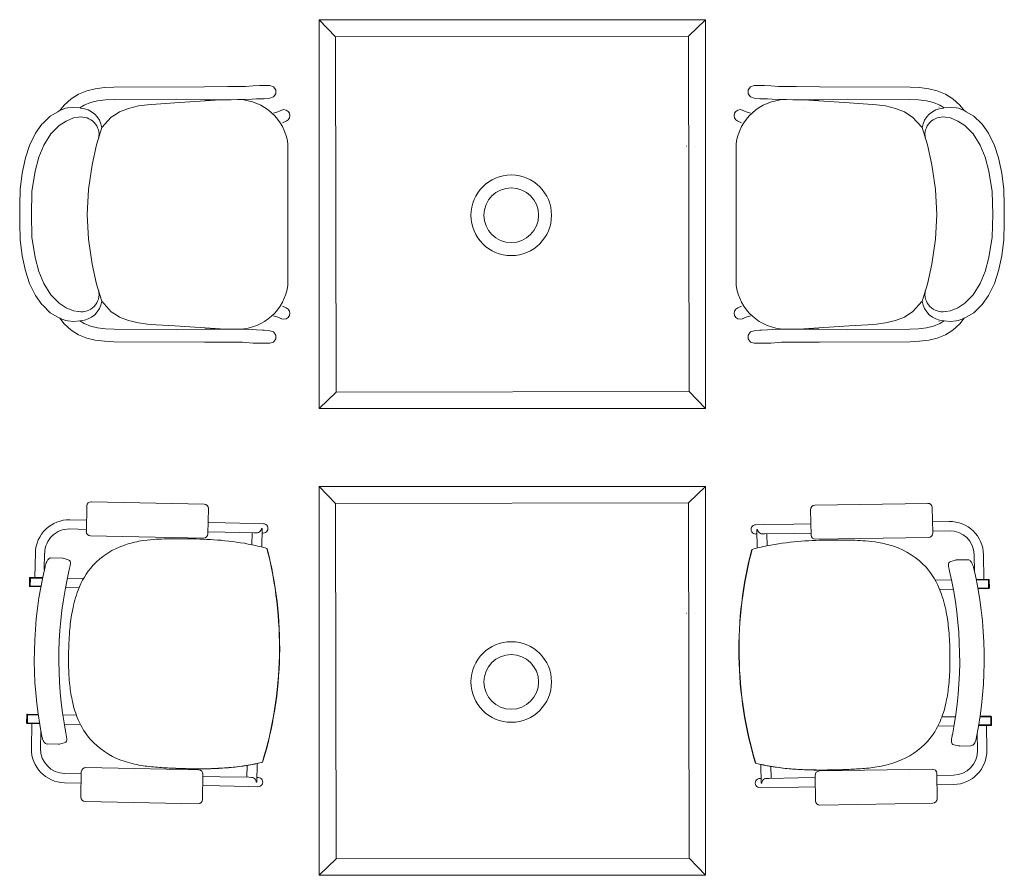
# Model space of a CAD drawing. Header units: millimetres. Extents: x -750 to 72845, y -24282 to 18874.
# Tile 70 of 154: x 51816 to 53744, y 11168 to 12843. Entities that reach past the tile are written whole.
import ezdxf

# ---------------------------------------------------------------- set-up
doc = ezdxf.new("R2010")
doc.units = ezdxf.units.MM
doc.header["$MEASUREMENT"] = 0
doc.layers.add('IRISH HOUSE_HYD AIRPORT_DRAINAGE LAYOUT 1$0$GREY SCALE', color=8, linetype='Continuous')
doc.layers.add('IRISH HOUSE_HYD AIRPORT_DRAINAGE LAYOUT 1$0$GREYSCALE', color=8, linetype='Continuous', lineweight=0)
doc.layers.add('M-MEP-ELPR-EQUIP', color=6, linetype='Continuous', lineweight=20)

# ---------------------------------------------------------------- blocks, each defined once
blk = doc.blocks.new('IRISH HOUSE_HYD AIRPORT_DRAINAGE LAYOUT 1$0$FLOOR PLAN')
at = {"layer": 'IRISH HOUSE_HYD AIRPORT_DRAINAGE LAYOUT 1$0$GREYSCALE', "color": 8, "lineweight": 0}
for p, q in [((2402.4, 12843.4), (2434.5, 12809.9)), ((3159.3, 12843.4), (3125.9, 12811.3)), ((1964.3, 12708.2), (1947.5, 12704.2)), ((1982, 12710.4), (1964.3, 12708.2)), ((2000.7, 12711.4), (1982, 12710.4)), ((2178.3, 12712.2), (2000.7, 12711.4)), ((2223.8, 12712.3), (2178.3, 12712.2)), ((2242.3, 12712.4), (2223.8, 12712.3)), ((2252.8, 12712.5), (2242.3, 12712.4)), ((2258.1, 12712.8), (2252.8, 12712.5)), ((2273.5, 12714.1), (2258.1, 12712.8)), ((2286, 12714.4), (2273.5, 12714.1)), ((2305.6, 12714.4), (2286, 12714.4)), ((2305.8, 12714.4), (2305.6, 12714.4)), ((2306, 12714.4), (2305.8, 12714.4)), ((2313.2, 12712.1), (2306, 12714.4)), ((2317.6, 12706), (2313.2, 12712.1)), ((2317.6, 12698.4), (2317.6, 12706)), ((3242.8, 12706), (3247.2, 12712.1)), ((3242.8, 12698.4), (3242.8, 12706)), ((3247.2, 12712.1), (3254.3, 12714.4)), ((3254.3, 12714.4), (3254.6, 12714.4)), ((3254.6, 12714.4), (3254.8, 12714.4)), ((3254.8, 12714.4), (3274.4, 12714.4)), ((3274.4, 12714.4), (3286.9, 12714.1)), ((3286.9, 12714.1), (3302.3, 12712.8)), ((3302.3, 12712.8), (3307.6, 12712.5)), ((3307.6, 12712.5), (3318.1, 12712.4)), ((3318.1, 12712.4), (3336.6, 12712.3)), ((3336.6, 12712.3), (3382, 12712.2)), ((3382, 12712.2), (3559.7, 12711.4)), ((3559.7, 12711.4), (3578.4, 12710.4)), ((3578.4, 12710.4), (3596.1, 12708.2)), ((3596.1, 12708.2), (3612.9, 12704.2)), ((1916.8, 12688.5), (1903.1, 12676.1)), ((1931.6, 12697.7), (1916.8, 12688.5)), ((1947.5, 12704.2), (1931.6, 12697.7)), ((1968.7, 12684.2), (1984.2, 12686.2)), ((1984.2, 12686.2), (2001.5, 12687.1)), ((2001.5, 12687.1), (2123.6, 12687.6)), ((2119.9, 12680.6), (2208.8, 12686.3)), ((2178.4, 12686.7), (2123.6, 12687.6)), ((2223.9, 12686.8), (2178.4, 12686.7)), ((2208.8, 12686.3), (2226.7, 12686.8)), ((2242.4, 12686.9), (2223.9, 12686.8)), ((2226.7, 12686.8), (2227.2, 12686.8)), ((2227.2, 12686.8), (2230.1, 12686.7)), ((2252.9, 12687), (2242.4, 12686.9)), ((2257.7, 12687), (2252.9, 12687)), ((2271.1, 12687.7), (2257.7, 12687)), ((2279.7, 12688.4), (2271.1, 12687.7)), ((2291.9, 12688.6), (2279.7, 12688.4)), ((2294.9, 12688.7), (2291.9, 12688.6)), ((2306, 12690), (2294.9, 12688.7)), ((2306, 12690), (2313.2, 12692.3)), ((2313.2, 12692.3), (2317.6, 12698.4)), ((3247.2, 12692.3), (3242.8, 12698.4)), ((3254.3, 12690), (3247.2, 12692.3)), ((3254.3, 12690), (3265.5, 12688.7)), ((3265.5, 12688.7), (3268.5, 12688.6)), ((3268.5, 12688.6), (3280.7, 12688.4)), ((3280.7, 12688.4), (3289.3, 12687.7)), ((3289.3, 12687.7), (3302.7, 12687)), ((3302.7, 12687), (3307.5, 12687)), ((3307.5, 12687), (3318, 12686.9)), ((3318, 12686.9), (3336.5, 12686.8)), ((3333.2, 12686.8), (3330.3, 12686.7)), ((3333.6, 12686.8), (3333.2, 12686.8)), ((3351.5, 12686.3), (3333.6, 12686.8)), ((3336.5, 12686.8), (3381.9, 12686.7)), ((3440.5, 12680.6), (3351.5, 12686.3)), ((3381.9, 12686.7), (3436.8, 12687.6)), ((3558.9, 12687.1), (3436.8, 12687.6)), ((3576.2, 12686.2), (3558.9, 12687.1)), ((3591.7, 12684.2), (3576.2, 12686.2)), ((3612.9, 12704.2), (3628.8, 12697.7)), ((3628.8, 12697.7), (3643.6, 12688.5)), ((3643.6, 12688.5), (3657.2, 12676.1)), ((1903.1, 12676.1), (1894.7, 12665.3)), ((1894.7, 12665.3), (1906, 12669.9)), ((1906, 12669.9), (1910.4, 12670.5)), ((1910.4, 12670.5), (1921.6, 12671.6)), ((1933.9, 12670.6), (1921.6, 12671.6)), ((1933.9, 12670.6), (1942.6, 12676)), ((1935.5, 12670.5), (1933.9, 12670.6)), ((1942.6, 12676), (1954.9, 12681)), ((1944.2, 12672), (1944.1, 12672)), ((1954.9, 12681), (1968.7, 12684.2)), ((2029.1, 12669.8), (2011.9, 12663)), ((2029.1, 12669.8), (2049.1, 12674.5)), ((2049.1, 12674.5), (2066.4, 12676.9)), ((2066.4, 12676.9), (2083.7, 12678.3)), ((2083.7, 12678.3), (2119.9, 12680.6)), ((2209.5, 12672.2), (2209.4, 12672.2)), ((2329.2, 12666.4), (2333.6, 12667.3)), ((2333.6, 12667.3), (2338, 12666.4)), ((3226.8, 12667.3), (3222.4, 12666.4)), ((3231.2, 12666.4), (3226.8, 12667.3)), ((3350.9, 12672.2), (3350.9, 12672.2)), ((3476.7, 12678.3), (3440.5, 12680.6)), ((3494, 12676.9), (3476.7, 12678.3)), ((3511.3, 12674.5), (3494, 12676.9)), ((3531.3, 12669.8), (3511.3, 12674.5)), ((3531.3, 12669.8), (3548.5, 12663)), ((3605.5, 12681), (3591.7, 12684.2)), ((3617.8, 12676), (3605.5, 12681)), ((3616.2, 12672), (3616.3, 12672)), ((3626.5, 12670.6), (3617.8, 12676)), ((3624.9, 12670.5), (3626.5, 12670.6)), ((3626.5, 12670.6), (3638.8, 12671.6)), ((3649.9, 12670.5), (3638.8, 12671.6)), ((3654.3, 12669.9), (3649.9, 12670.5)), ((3665.7, 12665.3), (3654.3, 12669.9)), ((3657.2, 12676.1), (3665.7, 12665.3)), ((1861.2, 12640), (1875.7, 12654.5)), ((1875.7, 12654.5), (1890.7, 12663.1)), ((1890.7, 12663.1), (1893.8, 12664.9)), ((1893.8, 12664.9), (1894.7, 12665.3)), ((1921.8, 12651.1), (1907, 12645)), ((1931.5, 12652.4), (1921.8, 12651.1)), ((1932.3, 12652.5), (1931.5, 12652.4)), ((1995.6, 12652.6), (1977.3, 12632)), ((2005, 12658.6), (1995.6, 12652.6)), ((2011.9, 12663), (2005, 12658.6)), ((2313.3, 12660.5), (2323.3, 12663.7)), ((2323.3, 12663.7), (2329, 12666.3)), ((2329, 12666.3), (2329.2, 12666.4)), ((2338, 12666.4), (2341.8, 12663.9)), ((2341.8, 12647.5), (2338, 12645)), ((2341.8, 12663.9), (2344.3, 12660.1)), ((2344.3, 12651.3), (2341.8, 12647.5)), ((2344.3, 12660.1), (2345.1, 12655.7)), ((2345.1, 12655.7), (2344.3, 12651.3)), ((3216.1, 12660.1), (3215.2, 12655.7)), ((3215.2, 12655.7), (3216.1, 12651.3)), ((3218.6, 12663.9), (3216.1, 12660.1)), ((3216.1, 12651.3), (3218.6, 12647.5)), ((3222.4, 12666.4), (3218.6, 12663.9)), ((3218.6, 12647.5), (3222.4, 12645)), ((3231.4, 12666.3), (3231.2, 12666.4)), ((3237, 12663.7), (3231.4, 12666.3)), ((3247.1, 12660.5), (3237, 12663.7)), ((3548.5, 12663), (3555.4, 12658.6)), ((3555.4, 12658.6), (3564.7, 12652.6)), ((3564.7, 12652.6), (3583.1, 12632)), ((3628.1, 12652.5), (3628.9, 12652.4)), ((3628.9, 12652.4), (3638.6, 12651.1)), ((3638.6, 12651.1), (3653.4, 12645)), ((3666.6, 12664.9), (3665.7, 12665.3)), ((3669.7, 12663.1), (3666.6, 12664.9)), ((3684.6, 12654.5), (3669.7, 12663.1)), ((3699.2, 12640), (3684.6, 12654.5)), ((1847, 12620.9), (1859.6, 12638.6)), ((1859.6, 12638.6), (1861.2, 12640)), ((1893.6, 12636.2), (1877.5, 12619.7)), ((1907, 12645), (1893.6, 12636.2)), ((1966.8, 12598.4), (1977.3, 12632)), ((2337.9, 12644.9), (2330.8, 12641.5)), ((2338, 12645), (2337.9, 12644.9)), ((3222.4, 12645), (3222.5, 12644.9)), ((3222.5, 12644.9), (3229.5, 12641.5)), ((3593.5, 12598.4), (3583.1, 12632)), ((3653.4, 12645), (3666.7, 12636.2)), ((3666.7, 12636.2), (3682.9, 12619.7)), ((3700.8, 12638.6), (3699.2, 12640)), ((3713.4, 12620.9), (3700.8, 12638.6)), ((1847, 12620.9), (1835.7, 12597.2)), ((1863.6, 12597.6), (1877.5, 12619.7)), ((3696.8, 12597.6), (3682.9, 12619.7)), ((3713.4, 12620.9), (3724.7, 12597.2)), ((1835.7, 12597.2), (1827.6, 12572.7)), ((1853.8, 12574.2), (1863.6, 12597.6)), ((1957.8, 12559.4), (1966.8, 12598.4)), ((2341.3, 12323.8), (2341.3, 12600.5)), ((3121.4, 12595.5), (3121.7, 12595.5)), ((3139.2, 12595.2), (3139.6, 12595.2)), ((3219.1, 12323.8), (3219.1, 12600.5)), ((3602.5, 12559.4), (3593.5, 12598.4)), ((3706.6, 12574.2), (3696.8, 12597.6)), ((3724.7, 12597.2), (3732.7, 12572.7)), ((1827.6, 12572.7), (1821.2, 12543.2)), ((1846.4, 12546.5), (1853.8, 12574.2)), ((3713.9, 12546.5), (3706.6, 12574.2)), ((3732.7, 12572.7), (3739.1, 12543.2)), ((1950.8, 12510.9), (1957.8, 12559.4)), ((3609.5, 12510.9), (3602.5, 12559.4)), ((1821.2, 12543.2), (1817.4, 12511)), ((1840.2, 12506.8), (1846.4, 12546.5)), ((3720.2, 12506.8), (3713.9, 12546.5)), ((3739.1, 12543.2), (3743, 12511)), ((1817.4, 12511), (1816.2, 12480.1)), ((1839, 12462.1), (1840.2, 12506.8)), ((1948.5, 12462.2), (1950.8, 12510.9)), ((3611.9, 12462.2), (3609.5, 12510.9)), ((3721.4, 12462.1), (3720.2, 12506.8)), ((3743, 12511), (3744.2, 12480.1)), ((1816.2, 12480.1), (1816.4, 12462.2)), ((3744.2, 12480.1), (3744, 12462.2)), ((1816.2, 12444.2), (1816.4, 12462.1)), ((1840.2, 12417.5), (1839, 12462.1)), ((1948.5, 12462.1), (1948.5, 12462.2)), ((1948.5, 12462.1), (1948.5, 12462.1)), ((1950.8, 12413.4), (1948.5, 12462.1)), ((3609.5, 12413.4), (3611.9, 12462.1)), ((3611.9, 12462.1), (3611.9, 12462.2)), ((3611.9, 12462.1), (3611.9, 12462.1)), ((3720.2, 12417.5), (3721.4, 12462.1)), ((3744.2, 12444.2), (3744, 12462.1)), ((1817.4, 12413.3), (1816.2, 12444.2)), ((3743, 12413.3), (3744.2, 12444.2)), ((1846.4, 12377.8), (1840.2, 12417.5)), ((3713.9, 12377.8), (3720.2, 12417.5)), ((1821.2, 12381.1), (1817.4, 12413.3)), ((1957.8, 12364.9), (1950.8, 12413.4)), ((3602.5, 12364.9), (3609.5, 12413.4)), ((3739.1, 12381.1), (3743, 12413.3)), ((1827.6, 12351.6), (1821.2, 12381.1)), ((1853.8, 12350.1), (1846.4, 12377.8)), ((3706.6, 12350.1), (3713.9, 12377.8)), ((3732.7, 12351.6), (3739.1, 12381.1)), ((1966.8, 12325.9), (1957.8, 12364.9)), ((3593.5, 12325.9), (3602.5, 12364.9)), ((1835.7, 12327.1), (1827.6, 12351.6)), ((1863.6, 12326.7), (1853.8, 12350.1)), ((3696.8, 12326.7), (3706.6, 12350.1)), ((3724.7, 12327.1), (3732.7, 12351.6)), ((1847, 12303.4), (1835.7, 12327.1)), ((1877.5, 12304.6), (1863.6, 12326.7)), ((1977.3, 12292.3), (1966.8, 12325.9)), ((3583.1, 12292.3), (3593.5, 12325.9)), ((3682.9, 12304.6), (3696.8, 12326.7)), ((3713.4, 12303.4), (3724.7, 12327.1)), ((1847, 12303.4), (1859.6, 12285.7)), ((1893.6, 12288.1), (1877.5, 12304.6)), ((3666.7, 12288.1), (3682.9, 12304.6)), ((3713.4, 12303.4), (3700.8, 12285.7)), ((1859.6, 12285.7), (1861.2, 12284.3)), ((1861.2, 12284.3), (1875.7, 12269.8)), ((1907, 12279.3), (1893.6, 12288.1)), ((1995.6, 12271.7), (1977.3, 12292.3)), ((2337.9, 12279.4), (2330.8, 12282.8)), ((3222.5, 12279.4), (3229.5, 12282.8)), ((3564.7, 12271.7), (3583.1, 12292.3)), ((3653.4, 12279.3), (3666.7, 12288.1)), ((3699.2, 12284.3), (3684.6, 12269.8)), ((3700.8, 12285.7), (3699.2, 12284.3)), ((1875.7, 12269.8), (1890.7, 12261.2)), ((1921.8, 12273.2), (1907, 12279.3)), ((1931.5, 12271.9), (1921.8, 12273.2)), ((1932.3, 12271.8), (1931.5, 12271.9)), ((2005, 12265.7), (1995.6, 12271.7)), ((2011.9, 12261.3), (2005, 12265.7)), ((2313.3, 12263.8), (2323.3, 12260.6)), ((2338, 12279.3), (2337.9, 12279.4)), ((2341.8, 12276.8), (2338, 12279.3)), ((2344.3, 12273), (2341.8, 12276.8)), ((2341.8, 12260.4), (2344.3, 12264.2)), ((2345.1, 12268.6), (2344.3, 12273)), ((2344.3, 12264.2), (2345.1, 12268.6)), ((3215.2, 12268.6), (3216.1, 12273)), ((3216.1, 12264.2), (3215.2, 12268.6)), ((3216.1, 12273), (3218.6, 12276.8)), ((3218.6, 12260.4), (3216.1, 12264.2)), ((3218.6, 12276.8), (3222.4, 12279.3)), ((3222.4, 12279.3), (3222.5, 12279.4)), ((3247.1, 12263.8), (3237, 12260.6)), ((3548.5, 12261.3), (3555.4, 12265.7)), ((3555.4, 12265.7), (3564.7, 12271.7)), ((3628.1, 12271.8), (3628.9, 12271.9)), ((3628.9, 12271.9), (3638.6, 12273.2)), ((3638.6, 12273.2), (3653.4, 12279.3)), ((3684.6, 12269.8), (3669.7, 12261.2)), ((1890.7, 12261.2), (1893.8, 12259.4)), ((1893.8, 12259.4), (1894.7, 12259)), ((1894.7, 12259), (1906, 12254.4)), ((1903.1, 12248.2), (1894.7, 12259)), ((1916.8, 12235.8), (1903.1, 12248.2)), ((1906, 12254.4), (1910.4, 12253.8)), ((1910.4, 12253.8), (1921.6, 12252.7)), ((1933.9, 12253.7), (1921.6, 12252.7)), ((1935.5, 12253.8), (1933.9, 12253.7)), ((1933.9, 12253.7), (1942.6, 12248.3)), ((1942.6, 12248.3), (1954.9, 12243.3)), ((1944.2, 12252.3), (1944.1, 12252.3)), ((1954.9, 12243.3), (1968.7, 12240.1)), ((2029.1, 12254.5), (2011.9, 12261.3)), ((2029.1, 12254.5), (2049.1, 12249.8)), ((2049.1, 12249.8), (2066.4, 12247.4)), ((2066.4, 12247.4), (2083.7, 12246)), ((2083.7, 12246), (2119.9, 12243.7)), ((2119.9, 12243.7), (2208.8, 12237.9)), ((2209.5, 12252.1), (2209.4, 12252.1)), ((2323.3, 12260.6), (2329, 12258)), ((2329, 12258), (2329.2, 12257.9)), ((2329.2, 12257.9), (2333.6, 12257)), ((2333.6, 12257), (2338, 12257.9)), ((2338, 12257.9), (2341.8, 12260.4)), ((3222.4, 12257.9), (3218.6, 12260.4)), ((3226.8, 12257), (3222.4, 12257.9)), ((3231.2, 12257.9), (3226.8, 12257)), ((3231.4, 12258), (3231.2, 12257.9)), ((3237, 12260.6), (3231.4, 12258)), ((3350.9, 12252.1), (3350.9, 12252.1)), ((3440.5, 12243.7), (3351.5, 12237.9)), ((3476.7, 12246), (3440.5, 12243.7)), ((3494, 12247.4), (3476.7, 12246)), ((3511.3, 12249.8), (3494, 12247.4)), ((3531.3, 12254.5), (3511.3, 12249.8)), ((3531.3, 12254.5), (3548.5, 12261.3)), ((3605.5, 12243.3), (3591.7, 12240.1)), ((3617.8, 12248.3), (3605.5, 12243.3)), ((3616.2, 12252.3), (3616.3, 12252.3)), ((3626.5, 12253.7), (3617.8, 12248.3)), ((3624.9, 12253.8), (3626.5, 12253.7)), ((3626.5, 12253.7), (3638.8, 12252.7)), ((3649.9, 12253.8), (3638.8, 12252.7)), ((3643.6, 12235.8), (3657.2, 12248.2)), ((3654.3, 12254.4), (3649.9, 12253.8)), ((3665.7, 12259), (3654.3, 12254.4)), ((3657.2, 12248.2), (3665.7, 12259)), ((3666.6, 12259.4), (3665.7, 12259)), ((3669.7, 12261.2), (3666.6, 12259.4)), ((1931.6, 12226.6), (1916.8, 12235.8)), ((1947.5, 12220.1), (1931.6, 12226.6)), ((1968.7, 12240.1), (1984.2, 12238.1)), ((1984.2, 12238.1), (2001.5, 12237.2)), ((2001.5, 12237.2), (2123.6, 12236.7)), ((2178.4, 12237.6), (2123.6, 12236.7)), ((2223.9, 12237.5), (2178.4, 12237.6)), ((2208.8, 12237.9), (2226.7, 12237.5)), ((2242.4, 12237.4), (2223.9, 12237.5)), ((2226.7, 12237.5), (2227.2, 12237.5)), ((2227.2, 12237.5), (2230.1, 12237.6)), ((2252.9, 12237.3), (2242.4, 12237.4)), ((2257.7, 12237.3), (2252.9, 12237.3)), ((2271.1, 12236.6), (2257.7, 12237.3)), ((2279.7, 12235.9), (2271.1, 12236.6)), ((2291.9, 12235.7), (2279.7, 12235.9)), ((2294.9, 12235.6), (2291.9, 12235.7)), ((2306, 12234.3), (2294.9, 12235.6)), ((2306, 12234.3), (2313.2, 12232)), ((2313.2, 12232), (2317.6, 12225.9)), ((2317.6, 12225.9), (2317.6, 12218.3)), ((3247.2, 12232), (3242.8, 12225.9)), ((3242.8, 12225.9), (3242.8, 12218.3)), ((3254.3, 12234.3), (3247.2, 12232)), ((3254.3, 12234.3), (3265.5, 12235.6)), ((3265.5, 12235.6), (3268.5, 12235.7)), ((3268.5, 12235.7), (3280.7, 12235.9)), ((3280.7, 12235.9), (3289.3, 12236.6)), ((3289.3, 12236.6), (3302.7, 12237.3)), ((3302.7, 12237.3), (3307.5, 12237.3)), ((3307.5, 12237.3), (3318, 12237.4)), ((3318, 12237.4), (3336.5, 12237.5)), ((3333.2, 12237.5), (3330.3, 12237.6)), ((3333.6, 12237.5), (3333.2, 12237.5)), ((3351.5, 12237.9), (3333.6, 12237.5)), ((3336.5, 12237.5), (3381.9, 12237.6)), ((3381.9, 12237.6), (3436.8, 12236.7)), ((3558.9, 12237.2), (3436.8, 12236.7)), ((3576.2, 12238.1), (3558.9, 12237.2)), ((3591.7, 12240.1), (3576.2, 12238.1)), ((3612.9, 12220.1), (3628.8, 12226.6)), ((3628.8, 12226.6), (3643.6, 12235.8)), ((1964.3, 12216.1), (1947.5, 12220.1)), ((1982, 12213.9), (1964.3, 12216.1)), ((2000.7, 12212.9), (1982, 12213.9)), ((2178.3, 12212.1), (2000.7, 12212.9)), ((2223.8, 12212), (2178.3, 12212.1)), ((2242.3, 12211.9), (2223.8, 12212)), ((2252.8, 12211.8), (2242.3, 12211.9)), ((2258.1, 12211.5), (2252.8, 12211.8)), ((2273.5, 12210.2), (2258.1, 12211.5)), ((2286, 12209.9), (2273.5, 12210.2)), ((2305.6, 12209.9), (2286, 12209.9)), ((2305.8, 12209.9), (2305.6, 12209.9)), ((2306, 12209.9), (2305.8, 12209.9)), ((2313.2, 12212.2), (2306, 12209.9)), ((2317.6, 12218.3), (2313.2, 12212.2)), ((3242.8, 12218.3), (3247.2, 12212.2)), ((3247.2, 12212.2), (3254.3, 12209.9)), ((3254.3, 12209.9), (3254.6, 12209.9)), ((3254.6, 12209.9), (3254.8, 12209.9)), ((3254.8, 12209.9), (3274.4, 12209.9)), ((3274.4, 12209.9), (3286.9, 12210.2)), ((3286.9, 12210.2), (3302.3, 12211.5)), ((3302.3, 12211.5), (3307.6, 12211.8)), ((3307.6, 12211.8), (3318.1, 12211.9)), ((3318.1, 12211.9), (3336.6, 12212)), ((3336.6, 12212), (3382, 12212.1)), ((3382, 12212.1), (3559.7, 12212.9)), ((3559.7, 12212.9), (3578.4, 12213.9)), ((3578.4, 12213.9), (3596.1, 12216.1)), ((3596.1, 12216.1), (3612.9, 12220.1)), ((2402.4, 12082), (2435.9, 12114.1)), ((3159.3, 12082), (3127.2, 12115.5)), ((2402.4, 11929.6), (2434.5, 11896.2)), ((3159.3, 11929.6), (3125.9, 11897.5)), ((2177.5, 11895.1), (1956.5, 11899.7)), ((3373.3, 11892.7), (3594.4, 11896.5)), ((1947.7, 11891.3), (1946.7, 11841.7)), ((2184.8, 11836.8), (2185.9, 11886.4)), ((3365.7, 11834.5), (3364.9, 11884.1)), ((3603, 11888.1), (3603.9, 11838.5)), ((1914.6, 11864.4), (1947.2, 11863.7)), ((2185.3, 11858.8), (2218.4, 11858.1)), ((2275.5, 11856.9), (2218.4, 11858.1)), ((3636.1, 11861), (3603.5, 11860.5)), ((1914.2, 11846.3), (1946.8, 11845.6)), ((2184.9, 11840.6), (2218, 11839.9)), ((2275.2, 11838.7), (2218, 11839.9)), ((2271.1, 11838.8), (2270.6, 11815.6)), ((2275.2, 11838.7), (2280.1, 11838.6)), ((2275.5, 11856.9), (2293.5, 11856.5)), ((2289.4, 11847.5), (2289.4, 11847.5)), ((2290.8, 11847.5), (2289.4, 11847.5)), ((2290.8, 11847.4), (2290.1, 11811.1)), ((2290.6, 11838.4), (2293.1, 11838.4)), ((2290.8, 11847.4), (2290.8, 11847.4)), ((3275.1, 11854.9), (3257.1, 11854.6)), ((3259.8, 11845.6), (3261.2, 11845.6)), ((3259.8, 11845.5), (3260.4, 11809.2)), ((3259.8, 11845.5), (3259.8, 11845.5)), ((3261.2, 11845.6), (3261.2, 11845.6)), ((3275.1, 11854.9), (3332.2, 11855.9)), ((3275.4, 11836.8), (3332.5, 11837.7)), ((3365.4, 11856.4), (3332.2, 11855.9)), ((3365.7, 11838.3), (3332.5, 11837.7)), ((3636.4, 11842.9), (3603.8, 11842.3)), ((1955.1, 11833), (2176.1, 11828.4)), ((3259.9, 11836.5), (3257.4, 11836.5)), ((3275.4, 11836.8), (3270.5, 11836.7)), ((3279.5, 11836.8), (3279.9, 11813.6)), ((3595.5, 11829.8), (3374.4, 11826.1)), ((1846, 11751.3), (1847, 11799.6)), ((1864.4, 11766.1), (1865.1, 11799.2)), ((2300.3, 11808.3), (2300.3, 11808.3)), ((2300.7, 11808.3), (2300.7, 11808.3)), ((3249.8, 11806.4), (3249.8, 11806.4)), ((3250.2, 11806.4), (3250.2, 11806.4)), ((1899.8, 11789.1), (1877.8, 11789.6)), ((1899.8, 11789.1), (1899.8, 11789.1)), ((1901.5, 11788.9), (1911.1, 11786.2)), ((3648.9, 11785.5), (3639.3, 11782.8)), ((3650.6, 11785.7), (3672.6, 11786.1)), ((3650.6, 11785.7), (3650.6, 11785.7)), ((3685.9, 11762.5), (3685.3, 11795.6)), ((3704.3, 11747.7), (3703.5, 11795.9)), ((1913.3, 11766.8), (1913.3, 11766.8)), ((3637, 11763.4), (3637, 11763.4)), ((1835.6, 11750.3), (1835.3, 11734.6)), ((1836.8, 11750.3), (1836.5, 11734.6)), ((1861.1, 11751), (1836.8, 11751.5)), ((1837.1, 11750.3), (1836.8, 11734.5)), ((1860.9, 11749.8), (1836.8, 11750.3)), ((1837.1, 11750.3), (1860.9, 11749.8)), ((1909.5, 11750), (1941.2, 11749.3)), ((3640.7, 11746.6), (3609, 11746.1)), ((3689.1, 11747.4), (3713.4, 11747.8)), ((3713.1, 11746.6), (3689.3, 11746.2)), ((3689.3, 11746.2), (3713.4, 11746.6)), ((3713.1, 11746.6), (3713.4, 11730.8)), ((3713.4, 11746.6), (3713.7, 11730.9)), ((3714.6, 11746.6), (3714.9, 11730.9)), ((1836.5, 11734.5), (1836.8, 11734.5)), ((1836.5, 11733.4), (1857.6, 11732.9)), ((1836.8, 11734.5), (1857.8, 11734.1)), ((1932.5, 11731.4), (1905.9, 11731.9)), ((3617.6, 11728), (3644.3, 11728.5)), ((3713.4, 11730.8), (3692.3, 11730.5)), ((3713.7, 11729.7), (3692.5, 11729.3)), ((3713.7, 11730.9), (3713.4, 11730.8)), ((3121.4, 11681.8), (3121.7, 11681.8)), ((3139.2, 11681.4), (3139.6, 11681.4)), ((2324.7, 11598.3), (2324.6, 11598.3)), ((2324.6, 11598.3), (2324.7, 11598.3)), ((2324.6, 11598.3), (2324.6, 11598.3)), ((2324.7, 11598.3), (2325.2, 11598.3)), ((2324.7, 11598.3), (2325.2, 11598.3)), ((2324.7, 11598.3), (2324.7, 11598.3)), ((2325.2, 11598.3), (2325.2, 11598.3)), ((3224.9, 11596.5), (3224.5, 11596.5)), ((3224.5, 11596.5), (3224.5, 11596.5)), ((3224.9, 11596.5), (3224.5, 11596.5)), ((3224.9, 11596.5), (3225, 11596.5)), ((3225, 11596.5), (3224.9, 11596.5)), ((3224.9, 11596.5), (3224.9, 11596.5)), ((3225, 11596.5), (3225, 11596.5)), ((1830, 11482.5), (1829.7, 11466.8)), ((1831.2, 11482.5), (1830.9, 11466.7)), ((1831.5, 11482.5), (1831.2, 11466.7)), ((1852.5, 11482.1), (1831.2, 11482.5)), ((1852.3, 11483.3), (1831.3, 11483.7)), ((1831.5, 11482.5), (1852.5, 11482.1)), ((1900.6, 11482.3), (1927.2, 11481.7)), ((3648.6, 11478.8), (3621.9, 11478.4)), ((3717.6, 11478.8), (3696.7, 11478.4)), ((3696.7, 11478.4), (3717.9, 11478.8)), ((3696.8, 11479.6), (3717.9, 11480)), ((3717.6, 11478.8), (3717.9, 11463)), ((3718, 11478.8), (3718.2, 11463)), ((3719.1, 11478.8), (3719.4, 11463.1)), ((1830.9, 11466.7), (1831.2, 11466.7)), ((1830.9, 11465.6), (1855.1, 11465)), ((1831.2, 11466.7), (1854.9, 11466.2)), ((1840, 11465.4), (1839, 11417.1)), ((1935.2, 11463.4), (1903.5, 11464)), ((3613.9, 11460.1), (3645.6, 11460.6)), ((3718.2, 11461.8), (3694, 11461.4)), ((3717.9, 11463), (3694.2, 11462.6)), ((3709.1, 11461.7), (3709.9, 11413.4)), ((3718.2, 11463), (3717.9, 11463)), ((1857.8, 11449.4), (1857.1, 11416.7)), ((1859, 11443), (1859, 11443)), ((3690, 11439.4), (3690, 11439.4)), ((3691.2, 11445.8), (3691.8, 11413.1)), ((1870.2, 11425.4), (1892.2, 11424.9)), ((1903.6, 11427.4), (1893.9, 11425.1)), ((1893.9, 11425.1), (1893.9, 11425.1)), ((3645.3, 11424), (3655.1, 11421.6)), ((3655.1, 11421.6), (3655.1, 11421.6)), ((3678.7, 11421.8), (3656.7, 11421.4)), ((2166.7, 11374.9), (1945.6, 11379.5)), ((2261.6, 11383.5), (2261.1, 11360.2)), ((2281.2, 11387.1), (2280.5, 11350.9)), ((3267.6, 11385.2), (3268.2, 11348.9)), ((3287.2, 11381.5), (3287.6, 11358.2)), ((3382.1, 11372.5), (3603.1, 11376.2)), ((1904.2, 11367.7), (1936.8, 11367)), ((1936.9, 11371.1), (1935.9, 11321.5)), ((2174, 11316.5), (2175, 11366.1)), ((2175, 11362), (2208.1, 11361.3)), ((2265.2, 11360.1), (2208.1, 11361.3)), ((2265.2, 11360.1), (2270.1, 11360)), ((2277.2, 11356.4), (2277.2, 11356.4)), ((2280.7, 11359.8), (2283.2, 11359.8)), ((3268, 11357.9), (3265.5, 11357.8)), ((3283.5, 11358.1), (3278.6, 11358.1)), ((3283.5, 11358.1), (3340.6, 11359.1)), ((3373.7, 11359.7), (3340.6, 11359.1)), ((3374.5, 11314.2), (3373.7, 11363.8)), ((3611.8, 11367.8), (3612.7, 11318.2)), ((3644.5, 11364.2), (3611.9, 11363.7)), ((1903.8, 11349.5), (1936.4, 11348.8)), ((2174.6, 11343.9), (2207.7, 11343.2)), ((2264.8, 11342), (2207.7, 11343.2)), ((2264.8, 11342), (2282.8, 11341.6)), ((2279.1, 11350.8), (2280.5, 11350.8)), ((2280.5, 11350.8), (2280.5, 11350.8)), ((3283.8, 11340), (3265.8, 11339.7)), ((3268.2, 11348.8), (3268.2, 11348.8)), ((3269.6, 11348.8), (3268.2, 11348.8)), ((3271.4, 11354.4), (3271.4, 11354.4)), ((3283.8, 11340), (3340.9, 11341)), ((3374, 11341.5), (3340.9, 11341)), ((3644.8, 11346.1), (3612.2, 11345.5)), ((1944.2, 11312.8), (2165.3, 11308.2)), ((3604.3, 11309.5), (3383.2, 11305.8)), ((3159.3, 11168.3), (3127.2, 11201.8)), ((2402.4, 11168.3), (2435.9, 11200.4))]:
    blk.add_line(p, q, dxfattribs=at)
at = {"layer": 'IRISH HOUSE_HYD AIRPORT_DRAINAGE LAYOUT 1$0$GREYSCALE', "color": 8, "lineweight": 0, "ltscale": 3}
for p, q in [((3159.3, 12843.4), (2402.4, 12843.4)), ((2402.4, 12843.4), (2402.4, 12082)), ((3159.3, 12082), (3159.3, 12843.4)), ((3125.9, 12811.3), (2434.5, 12809.9)), ((2434.5, 12809.9), (2435.9, 12114.1)), ((3127.2, 12115.5), (3125.9, 12811.3)), ((2435.9, 12114.1), (3127.2, 12115.5)), ((2402.4, 12082), (3159.3, 12082)), ((3159.3, 11929.6), (2402.4, 11929.6)), ((2402.4, 11929.6), (2402.4, 11168.3)), ((3159.3, 11168.3), (3159.3, 11929.6)), ((3125.9, 11897.5), (2434.5, 11896.2)), ((2434.5, 11896.2), (2435.9, 11200.4)), ((3127.2, 11201.8), (3125.9, 11897.5)), ((2435.9, 11200.4), (3127.2, 11201.8)), ((2402.4, 11168.3), (3159.3, 11168.3))]:
    blk.add_line(p, q, dxfattribs=at)
at = {"layer": 'IRISH HOUSE_HYD AIRPORT_DRAINAGE LAYOUT 1$0$GREYSCALE', "color": 8, "lineweight": 0}
for centre, radius in [((2778.7, 12460.5), 78.9), ((2778.7, 12460.5), 53.5), ((2778.7, 11546.8), 78.9), ((2778.7, 11546.8), 53.5)]:
    blk.add_circle(centre, radius, dxfattribs=at)
for centre, radius, start, end in [((2243.1, 12588), 98.9, 7.2909, 88.3551), ((3317.2, 12588), 98.9, 91.6449, 172.7091), ((1932.2, 12624.9), 45.6, 8.8864, 85.879), ((3628.2, 12624.9), 45.6, 94.121, 171.1136), ((1937.1, 12618.4), 34.5, 348.2401, 99.3448), ((3623.3, 12618.4), 34.5, 80.6552, 191.7599), ((2243.1, 12336.3), 98.9, 271.6449, 352.7091), ((3317.2, 12336.3), 98.9, 187.2909, 268.3551), ((1937.1, 12305.9), 34.5, 260.6552, 11.7599), ((3623.3, 12305.9), 34.5, 168.2401, 279.3448), ((1932.2, 12299.4), 45.6, 274.121, 351.1136), ((3628.2, 12299.4), 45.6, 188.8864, 265.879), ((1913.2, 11798.2), 66.2, 88.8073, 178.8073), ((3637.2, 11794.8), 66.2, 0.9673, 90.9673), ((1913.2, 11798.2), 48.1, 88.8073, 178.8073), ((2280.1, 11847.9), 9.3, 320.8683, 357.8519), ((2281.3, 11847.6), 9.56, 358.8283, 359.6111), ((3269.4, 11845.6), 9.56, 180.1635, 180.9463), ((3270.5, 11845.9), 9.3, 181.9227, 218.9064), ((3637.2, 11794.8), 48.1, 0.9673, 90.9673), ((2084.4, 11629.6), 195.7, 99.1479, 108.2188), ((2098.4, 11546.3), 280.2, 94.1955, 99.2786), ((2110.9, 11389.6), 437.4, 91.5545, 94.3225), ((2122.9, 10989.2), 837.9, 90.0343, 91.6284), ((2125.7, 10197.1), 1630, 88.9733, 90.1167), ((2140, 10986.8), 840.3, 85.1852, 88.9881), ((2166.9, 11302.7), 523.2, 78.4994, 85.211), ((3381.6, 11300.3), 523.2, 94.5636, 101.2753), ((3407.2, 10984.3), 840.3, 90.7865, 94.5894), ((3418.4, 10194.6), 1630, 89.658, 90.8014), ((3424.4, 10986.7), 837.9, 88.1463, 89.7404), ((3437.9, 11387), 437.4, 85.4521, 88.2202), ((3451, 11543.6), 280.2, 80.4961, 85.5792), ((3465.4, 11626.9), 195.7, 71.5558, 80.6268), ((2070.1, 11671.8), 151.1, 108.0651, 137.1028), ((2183.9, 11395.3), 429, 74.2667, 78.2647), ((1549.5, 11614.5), 775.4, 358.807, 14.4755), ((1550.4, 11614.4), 774.9, 358.8073, 14.4853), ((3999.3, 11609.6), 774.9, 165.2893, 180.9674), ((4000.2, 11609.6), 775.4, 165.2991, 180.9677), ((3364.9, 11393), 429, 101.5099, 105.5079), ((3479.9, 11669), 151.1, 42.6719, 71.7095), ((1909.2, 11763.9), 44, 155.8299, 160.572), ((1896.3, 11769.7), 29.9, 151.949, 155.7212), ((1885.6, 11775.5), 17.8, 142.6038, 152.306), ((1879.6, 11780), 10.2, 128.831, 142.4771), ((1877.9, 11782.2), 7.45, 104.9097, 128.7466), ((1877.7, 11782.8), 6.85, 88.9449, 104.4939), ((1899.7, 11782.5), 6.68, 74.4108, 88.7671), ((1909.4, 11780.2), 6.23, 15.892, 74.1917), ((1908.1, 11779.8), 7.53, 359.7999, 15.9671), ((3641, 11776.8), 6.23, 105.5829, 163.8827), ((3650.7, 11779), 6.68, 91.0076, 105.3639), ((3672.7, 11779.2), 6.85, 75.2807, 90.8297), ((3672.5, 11778.7), 7.45, 51.028, 74.8649), ((3670.7, 11776.5), 10.2, 37.2975, 50.9436), ((3664.7, 11772), 17.8, 27.4686, 37.1709), ((3654, 11766.2), 29.9, 24.0535, 27.8256), ((2629.7, 11591.8), 784.9, 166.6928, 190.9219), ((1924.3, 11758.7), 60, 160.6098, 166.7439), ((2656.8, 11591.2), 764, 166.709, 190.9057), ((1620.9, 11836), 300.4, 346.692, 347.3129), ((1719.4, 11813.9), 199.5, 347.2928, 348.1572), ((1809.9, 11795), 107.1, 348.1155, 349.5161), ((1869, 11784), 46.9, 349.5025, 351.5655), ((1890.2, 11781), 25.5, 351.4389, 354.7492), ((1903.4, 11779.8), 12.2, 354.6833, 0.2809), ((2073.3, 11674), 152, 138.5348, 159.7542), ((3476.6, 11671.2), 152, 20.0205, 41.2399), ((3642.2, 11776.4), 7.53, 163.8076, 179.9747), ((3646.9, 11776.3), 12.2, 179.4938, 185.0913), ((3660.1, 11777.5), 25.5, 185.0254, 188.3357), ((3681.3, 11780.5), 46.9, 188.2091, 190.2721), ((3740.5, 11791.2), 107.1, 190.2585, 191.6592), ((3831.1, 11809.7), 199.5, 191.6174, 192.4818), ((3929.6, 11831.4), 300.4, 192.4617, 193.0826), ((2892.8, 11590.7), 764, 348.8689, 13.0657), ((3641.1, 11760.5), 44, 19.2026, 23.9447), ((3626, 11755.3), 60, 13.0307, 19.1648), ((2919.9, 11591.2), 784.9, 348.8528, 13.0818), ((1836.8, 11750.3), 1.21, 88.8073, 178.8073), ((3713.4, 11746.6), 1.21, 0.9673, 90.9673), ((1836.5, 11734.6), 1.21, 178.8073, 268.8073), ((2154.8, 11642.4), 239.4, 159.4017, 169.2346), ((3395, 11639.9), 239.4, 10.5401, 20.3729), ((3713.7, 11730.9), 1.21, 270.9673, 0.9673), ((2283.2, 11617.4), 370.3, 169.1499, 174.8174), ((3266.5, 11615.5), 370.3, 4.9572, 10.6248), ((2535.7, 11595.7), 623.7, 174.9285, 178.973), ((3014, 11594.8), 623.7, 0.8016, 4.8461), ((2564.3, 11591.7), 652.5, 178.6632, 181.0651), ((1549.4, 11614.4), 775.4, 343.1392, 358.8076), ((1549.5, 11614.4), 775.4, 343.1392, 358.8076), ((1550.4, 11614.4), 774.9, 343.1293, 358.8074), ((3999.3, 11609.6), 774.9, 180.9673, 196.6453), ((4000.2, 11609.6), 775.4, 180.967, 196.6354), ((4000.3, 11609.6), 775.4, 180.967, 196.6354), ((2985.3, 11590.9), 652.5, 358.7096, 1.1115), ((2341.1, 11585.7), 429.2, 180.8168, 186.0845), ((3208.5, 11584), 429.2, 353.6902, 358.9578), ((2198.9, 11570.1), 286.1, 186.0115, 192.5733), ((3350.6, 11567.9), 286.1, 347.2013, 353.7631), ((2113.3, 11550.3), 198.3, 192.358, 203.007), ((3436.2, 11547.7), 198.3, 336.7677, 347.4167), ((1831.2, 11482.5), 1.21, 88.8073, 178.8073), ((2061.5, 11527.6), 141.7, 202.753, 221.1542), ((3717.9, 11478.8), 1.21, 0.9673, 90.9673), ((1830.9, 11466.8), 1.21, 178.8073, 268.8073), ((3487.9, 11524.8), 141.7, 318.6205, 337.0216), ((3718.2, 11463.1), 1.21, 270.9673, 0.9673), ((1917.5, 11454.2), 59.5, 190.8434, 197.0351), ((1901.4, 11449.2), 42.7, 196.9616, 201.8434), ((1888.5, 11444.1), 28.8, 201.8648, 205.8082), ((1628, 11392.8), 283.8, 9.9618, 10.9319), ((1762.2, 11416.4), 147.5, 8.8483, 9.9506), ((1839.6, 11428.4), 69.2, 6.9268, 8.914), ((1874.6, 11432.7), 33.9, 4.2784, 6.8535), ((1899.7, 11434), 8.76, 349.8655, 358.8104), ((1892.5, 11434.1), 16, 359.0792, 4.1773), ((2067.9, 11536.7), 152.6, 222.148, 249.4545), ((3674.4, 11429.2), 33.9, 172.9211, 175.4963), ((3709.4, 11424.7), 69.2, 170.8606, 172.8479), ((3786.7, 11412.5), 147.5, 169.824, 170.9263), ((3920.8, 11388.3), 283.8, 168.8428, 169.8128), ((3647.6, 11445.8), 42.7, 337.9313, 342.813), ((3631.6, 11450.9), 59.5, 342.7395, 348.9312), ((1905.2, 11415.7), 66.2, 178.8073, 268.8073), ((1905.2, 11415.7), 48.1, 178.8073, 268.8073), ((1881.2, 11440.5), 20.7, 205.6969, 210.7645), ((1874.6, 11436.5), 13, 210.5931, 219.702), ((1871.4, 11433.8), 8.76, 219.4005, 235.9165), ((1870.4, 11432.3), 6.97, 235.8614, 268.5187), ((1892.4, 11431.6), 6.68, 268.8411, 283.208), ((1902.1, 11433.5), 6.28, 283.5991, 350.605), ((3481.5, 11533.9), 152.6, 290.3202, 317.6266), ((3656.5, 11430.6), 16, 175.5973, 180.6954), ((3649.3, 11430.6), 8.76, 180.9643, 189.9091), ((3646.8, 11430), 6.28, 189.1696, 256.1755), ((3656.6, 11428.1), 6.68, 256.5667, 270.9335), ((3678.6, 11428.8), 6.97, 271.256, 303.9133), ((3677.6, 11430.3), 8.76, 303.8582, 320.3742), ((3674.4, 11433), 13, 320.0726, 329.1815), ((3667.8, 11437), 20.7, 329.0102, 334.0778), ((3660.5, 11440.6), 28.8, 333.9665, 337.9098), ((3643.7, 11412.3), 48.1, 270.9673, 0.9673), ((3643.7, 11412.3), 66.2, 270.9673, 0.9673), ((2085.6, 11585), 204, 249.5469, 259.8968), ((2109.7, 11719.5), 340.6, 259.8829, 265.4052), ((2144.6, 12143.4), 765.9, 265.3421, 267.6311), ((2177.1, 12799.7), 1423, 267.4148, 268.7246), ((2177.7, 12795.7), 1419.1, 267.7423, 268.227), ((2167.4, 12392.6), 1015.8, 268.1063, 270.029), ((2165.9, 12270.8), 894, 268.6909, 271.0546), ((2165.9, 12215), 838.3, 268.6821, 272.1036), ((2167.9, 12141.5), 764.7, 270.0019, 272.3969), ((2172.5, 11994.4), 617.6, 270.9105, 275.3888), ((2174.9, 11963.2), 586.2, 272.1297, 275.3993), ((2175.3, 11966.6), 589.7, 272.3826, 274.8826), ((2188.8, 11827.6), 450.1, 274.684, 283.2554), ((2189.4, 11822.2), 444.6, 275.2396, 283.2822), ((2189.3, 11822.8), 445.2, 275.3151, 283.2752), ((3361.7, 11825.3), 450.1, 256.5192, 265.0906), ((3361.1, 11819.9), 444.6, 256.4925, 264.535), ((3361.2, 11820.5), 445.2, 256.4995, 264.4595), ((3378.7, 11992), 617.6, 264.3858, 268.8641), ((3376.2, 11960.8), 586.2, 264.3753, 267.645), ((3375.7, 11964.2), 589.7, 264.8921, 267.392), ((3383.9, 12139.1), 764.7, 267.3778, 269.7727), ((3386.2, 12212.6), 838.3, 267.6711, 271.0925), ((3377.2, 12797.3), 1423, 271.0501, 272.3598), ((3376.6, 12793.3), 1419.1, 271.5476, 272.0323), ((3407.2, 12140.9), 765.9, 272.1435, 274.4326), ((3440.4, 11716.8), 340.6, 274.3694, 279.8917), ((3463.9, 11582.3), 204, 279.8779, 290.2278), ((2269.8, 11350.8), 9.32, 359.794, 36.7151), ((3386.4, 12268.4), 894, 268.72, 271.0837), ((3385.4, 12390.2), 1015.8, 269.7456, 271.6683), ((2271.4, 11351.1), 9.08, 357.9827, 358.8072), ((3277.3, 11349.1), 9.08, 180.9675, 181.7919), ((3278.9, 11348.8), 9.32, 143.0595, 179.9806)]:
    blk.add_arc(centre, radius, start, end, dxfattribs=at)
for centre, major_axis, ratio, start_param, end_param in [((1956.3, 11891.1), (-5.98, 6.24), 0.992436, -0.781602, 0.781602), ((2177.3, 11886.5), (-6.24, -5.98), 0.992436, 2.359991, 3.923195), ((1955.3, 11841.6), (-6.24, -5.98), 0.992436, -0.781602, 0.781602), ((2280.3, 11847.7), (0.19, 9.07), 0.999507, 3.141593, 4.052444), ((2293.3, 11847.4), (-0.19, -9.07), 0.999507, 0, 3.141593), ((2176.2, 11837), (-5.98, 6.24), 0.992436, 2.359991, 3.923195), ((1945.5, 11370.8), (5.98, -6.24), 0.992436, 2.359991, 3.923195), ((2166.4, 11366.3), (6.24, 5.98), 0.992436, -0.781602, 0.781602), ((2269.9, 11351), (-0.19, -9.07), 0.999507, 2.230741, 3.141593), ((2283, 11350.7), (-0.19, -9.07), 0.999507, 0, 3.141593), ((1944.5, 11321.4), (6.24, 5.98), 0.992436, 2.359991, 3.923195), ((2165.4, 11316.8), (5.98, -6.24), 0.992436, -0.781602, 0.781602)]:
    blk.add_ellipse(centre, major_axis=major_axis, ratio=ratio, start_param=start_param, end_param=end_param, dxfattribs=at)
at = {"layer": 'IRISH HOUSE_HYD AIRPORT_DRAINAGE LAYOUT 1$0$GREYSCALE', "color": 8, "lineweight": 0, "extrusion": (0, 0, -1)}
for centre, major_axis, ratio, start_param, end_param in [((3594.4, 11887.9), (6.01, 6.21), 0.992436, -0.781602, 0.781602), ((3373.5, 11884.1), (6.21, -6.01), 0.992436, 2.359991, 3.923195), ((3257.3, 11845.5), (0.15, -9.07), 0.999507, 0, 3.141593), ((3270.3, 11845.8), (-0.15, 9.07), 0.999507, 3.141593, 4.052444), ((3595.3, 11838.4), (6.21, -6.01), 0.992436, -0.781602, 0.781602), ((3374.3, 11834.7), (6.01, 6.21), 0.992436, 2.359991, 3.923195), ((3603.2, 11367.6), (-6.01, -6.21), 0.992436, 2.359991, 3.923195), ((3265.7, 11348.8), (0.15, -9.07), 0.999507, 0, 3.141593), ((3278.7, 11349), (0.15, -9.07), 0.999507, 2.230741, 3.141593), ((3382.3, 11363.9), (-6.21, 6.01), 0.992436, -0.781602, 0.781602), ((3604.1, 11318.1), (-6.21, 6.01), 0.992436, 2.359991, 3.923195), ((3383.1, 11314.4), (-6.01, -6.21), 0.992436, -0.781602, 0.781602)]:
    blk.add_ellipse(centre, major_axis=major_axis, ratio=ratio, start_param=start_param, end_param=end_param, dxfattribs=at)
blk = doc.blocks.new('IRISH HOUSE_HYD AIRPORT_DRAINAGE LAYOUT 1')
at = {"layer": 'IRISH HOUSE_HYD AIRPORT_DRAINAGE LAYOUT 1$0$GREY SCALE'}
blk.add_blockref('IRISH HOUSE_HYD AIRPORT_DRAINAGE LAYOUT 1$0$FLOOR PLAN', (0, 0), dxfattribs=at)

msp = doc.modelspace()

# ---------------------------------------------------------------- block references
at = {"layer": 'M-MEP-ELPR-EQUIP'}
msp.add_blockref('IRISH HOUSE_HYD AIRPORT_DRAINAGE LAYOUT 1', (50000, 0), dxfattribs=at)

doc.saveas('drawing.dxf')
